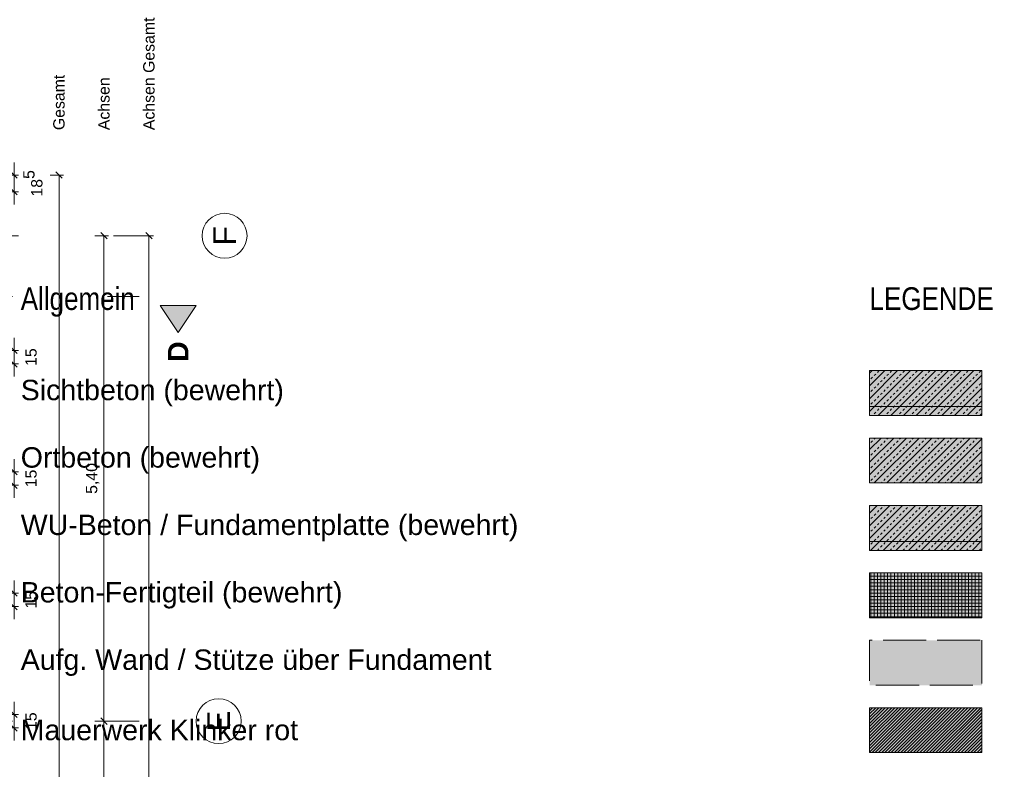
# Model space of a CAD drawing. Header units: metres. Extents: x -167 to 152, y -127 to 99.
# Tile 204 of 225: x 2 to 13, y -6 to 2. Entities that reach past the tile are written whole.
import ezdxf

# ---------------------------------------------------------------- set-up
doc = ezdxf.new("R2010")
doc.units = ezdxf.units.M
doc.header["$PDMODE"] = 1
doc.header["$PDSIZE"] = -2
doc.linetypes.add('ACAD_ISO02W101', pattern=[0.6, 0.48, -0.12])
doc.linetypes.add('Achsen 01', pattern=[5.291531, 3.175, -1.058062, 0.352704, -0.705764])
doc.layers.get('0').update_dxf_attribs({"lineweight": 25})
for name, color, linetype, lineweight in [('013_Beton und Stahlbetonarbeiten-320 Fundamente Aufg. Wände', 7, 'ACAD_ISO02W101', 9), ('_GRU (2D)', 7, 'Continuous', 9), ('_Legende (2D)', 7, 'Continuous', 9), ('_OG 1 (2D)', 7, 'Continuous', 9), ('AV1-Schnitt Achsen', 7, 'Achsen 01', 18), ('Bemaßung-Bemaßung', 7, 'Continuous', 9), ('Keine', 7, 'Continuous', 9)]:
    doc.layers.add(name, color=color, linetype=linetype, lineweight=lineweight)
doc.layers.add('AV1-Achsen', color=1, linetype='Achsen 01', lineweight=18, true_color=0xff0000)
doc.layers.get('0').freeze()
doc.styles.add('Arial', font='arial.ttf')
doc.styles.add('Arial (bold)', font='arialbd.ttf')
doc.styles.add('Arial Narrow', font='ARIALN.TTF')
doc.dimstyles.new('COE 50', dxfattribs={"dimtxt": 126.090495, "dimasz": 0.001414, "dimexe": 0.001, "dimexo": 0.01, "dimgap": 0.001, "dimtad": 1, "dimdec": 3, "dimtxsty": 'Arial', "dimblk": 'VW_SLASH-4', "dimblk1": 'VW_SLASH-4', "dimblk2": 'VW_SLASH-4', "dimcen": 0, "dimadec": 3, "dimazin": 0, "dimtfac": 0.8, "dimtdec": 3, "dimtix": 1, "dimtmove": 0, "dimatfit": 0, "dimldrblk": 'VW_SLASH-3', "dimfxl": 0.002, "dimfxlon": 1, "dimfrac": 2, "dimtolj": 1, "dimarcsym": 0})
pattern_1 = [(45, (0, 0), (0.0707107, -0.0707107), [0.025, -0.025])]
pattern_2 = [(-135, (0.03106, -0.03313), (0.0707107, -0.0707107), [])]

# ---------------------------------------------------------------- blocks, each defined once
blk = doc.blocks.new('VW_SLASH-4')
at = {"color": 0, "linetype": 'ByBlock', "lineweight": -2, "transparency": 16777216}
blk.add_line((0, 0), (-1, 0), dxfattribs=at)
at = {"color": 0, "linetype": 'Continuous', "lineweight": 15, "transparency": 16777216, "flags": 128}
blk.add_lwpolyline([(0.5, 0.5), (-0.5, -0.5)], dxfattribs=at)
blk = doc.blocks.new('*D410')
at = {"layer": 'Bemaßung-Bemaßung', "color": 0, "lineweight": -2}
for p, q in [((3.575, 0), (3.725, 0)), ((3.675, -0.071), (3.675, -21.529)), ((3.575, -21.6), (3.725, -21.6))]:
    blk.add_line(p, q, dxfattribs=at)
at = {"layer": 'Defpoints', "color": 0}
for p in [(0, 0), (0, -21.6), (3.675, -21.6)]:
    blk.add_point(p, dxfattribs=at)
at = {"layer": 'Bemaßung-Bemaßung', "color": 0, "lineweight": -2, "xscale": 0.070693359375, "yscale": 0.070693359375, "zscale": 0.070693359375}
for p, rotation in [((3.675, 0), 90.00000000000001), ((3.675, -21.6), 270)]:
    blk.add_blockref('VW_SLASH-4', p, dxfattribs=dict(at, rotation=rotation))
at = {"layer": 'Bemaßung-Bemaßung', "color": 0, "insert": (3.534, -10.8), "char_height": 0.1513, "attachment_point": 5, "rotation": 90, "style": 'Arial'}
blk.add_mtext('\\A1;21,60', dxfattribs=at)
blk = doc.blocks.new('VW_SLASH-3')
at = {"color": 0, "linetype": 'ByBlock', "lineweight": -2, "transparency": 16777216}
blk.add_line((0, 0), (-1, 0), dxfattribs=at)
at = {"color": 0, "linetype": 'Continuous', "lineweight": 15, "transparency": 16777216, "flags": 128}
blk.add_lwpolyline([(0.5, 0.5), (-0.5, -0.5)], dxfattribs=at)
blk = doc.blocks.new('*D411')
at = {"layer": 'Bemaßung-Bemaßung', "color": 0, "lineweight": -2}
for p, q in [((3.075, 0), (3.225, 0)), ((3.175, -5.329), (3.175, -0.071)), ((3.075, -5.4), (3.225, -5.4))]:
    blk.add_line(p, q, dxfattribs=at)
at = {"layer": 'Defpoints', "color": 0}
for p in [(0, 0), (3.175, 0), (0, -5.4)]:
    blk.add_point(p, dxfattribs=at)
at = {"layer": 'Bemaßung-Bemaßung', "color": 0, "lineweight": -2, "xscale": 0.070693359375, "yscale": 0.070693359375, "zscale": 0.070693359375}
for p, rotation in [((3.175, 0), 89.99999999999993), ((3.175, -5.4), 269.9999999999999)]:
    blk.add_blockref('VW_SLASH-4', p, dxfattribs=dict(at, rotation=rotation))
at = {"layer": 'Bemaßung-Bemaßung', "color": 0, "insert": (3.049, -2.7), "char_height": 0.1261, "attachment_point": 5, "rotation": 90, "style": 'Arial'}
blk.add_mtext('\\A1;5,40', dxfattribs=at)
blk = doc.blocks.new('*D412')
at = {"layer": 'Bemaßung-Bemaßung', "color": 0, "lineweight": -2}
for p, q in [((3.075, -5.4), (3.225, -5.4)), ((3.175, -8.029), (3.175, -5.471)), ((3.075, -8.1), (3.225, -8.1))]:
    blk.add_line(p, q, dxfattribs=at)
at = {"layer": 'Defpoints', "color": 0}
for p in [(0, -5.4), (3.175, -5.4), (0, -8.1)]:
    blk.add_point(p, dxfattribs=at)
at = {"layer": 'Bemaßung-Bemaßung', "color": 0, "lineweight": -2, "xscale": 0.070693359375, "yscale": 0.070693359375, "zscale": 0.070693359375}
for p, rotation in [((3.175, -5.4), 90), ((3.175, -8.1), 270)]:
    blk.add_blockref('VW_SLASH-4', p, dxfattribs=dict(at, rotation=rotation))
at = {"layer": 'Bemaßung-Bemaßung', "color": 0, "insert": (3.049, -6.75), "char_height": 0.1261, "attachment_point": 5, "rotation": 90, "style": 'Arial'}
blk.add_mtext('\\A1;2,70', dxfattribs=at)
blk = doc.blocks.new('*D431')
at = {"layer": 'Bemaßung-Bemaßung', "color": 0, "lineweight": -2}
for p, q in [((2.575, 0.675), (2.725, 0.675)), ((2.675, 0.604), (2.675, -22.204)), ((2.575, -22.275), (2.725, -22.275))]:
    blk.add_line(p, q, dxfattribs=at)
at = {"layer": 'Defpoints', "color": 0}
for p in [(0.075, 0.675), (0.075, -22.275), (2.675, -22.275)]:
    blk.add_point(p, dxfattribs=at)
at = {"layer": 'Bemaßung-Bemaßung', "color": 0, "lineweight": -2, "xscale": 0.070693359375, "yscale": 0.070693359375, "zscale": 0.070693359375}
for p, rotation in [((2.675, 0.675), 90.00000000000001), ((2.675, -22.275), 270)]:
    blk.add_blockref('VW_SLASH-4', p, dxfattribs=dict(at, rotation=rotation))
at = {"layer": 'Bemaßung-Bemaßung', "color": 0, "insert": (2.549, -10.8), "char_height": 0.1261, "attachment_point": 5, "rotation": 90, "style": 'Arial'}
blk.add_mtext('\\A1;22,95', dxfattribs=at)
blk = doc.blocks.new('*D497')
at = {"layer": 'Bemaßung-Bemaßung', "color": 0, "linetype": 'Continuous', "lineweight": -2}
for p, q in [((2.175, 0.746), (2.175, 0.816)), ((2.075, 0.675), (2.225, 0.675)), ((2.175, 0.49), (2.175, 0.675)), ((2.075, 0.49), (2.225, 0.49)), ((2.175, 0.419), (2.175, 0.349))]:
    blk.add_line(p, q, dxfattribs=at)
at = {"layer": 'Defpoints', "color": 0}
for p in [(0.075, 0.675), (2.175, 0.675), (0.075, 0.49)]:
    blk.add_point(p, dxfattribs=at)
at = {"layer": 'Bemaßung-Bemaßung', "color": 0, "lineweight": -2, "xscale": 0.070693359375, "yscale": 0.070693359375, "zscale": 0.070693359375}
for p, rotation in [((2.175, 0.675), 270), ((2.175, 0.49), 90)]:
    blk.add_blockref('VW_SLASH-4', p, dxfattribs=dict(at, rotation=rotation))
at = {"layer": 'Bemaßung-Bemaßung', "color": 0, "insert": (2.385, 0.583), "char_height": 0.12609, "attachment_point": 5, "rotation": 90, "style": 'Arial'}
blk.add_mtext('\\A1;18\\S5^ ;', dxfattribs=at)
blk = doc.blocks.new('*D501')
at = {"layer": 'Bemaßung-Bemaßung', "color": 0, "linetype": 'Continuous', "lineweight": -2}
for p, q in [((2.175, -1.204), (2.175, -1.134)), ((2.075, -1.275), (2.225, -1.275)), ((2.175, -1.425), (2.175, -1.275)), ((2.075, -1.425), (2.225, -1.425)), ((2.175, -1.496), (2.175, -1.566))]:
    blk.add_line(p, q, dxfattribs=at)
at = {"layer": 'Defpoints', "color": 0}
for p in [(0.675, -1.275), (2.175, -1.275), (0.675, -1.425)]:
    blk.add_point(p, dxfattribs=at)
at = {"layer": 'Bemaßung-Bemaßung', "color": 0, "lineweight": -2, "xscale": 0.070693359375, "yscale": 0.070693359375, "zscale": 0.070693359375}
for p, rotation in [((2.175, -1.275), 270), ((2.175, -1.425), 90)]:
    blk.add_blockref('VW_SLASH-4', p, dxfattribs=dict(at, rotation=rotation))
at = {"layer": 'Bemaßung-Bemaßung', "color": 0, "insert": (2.364, -1.35), "char_height": 0.1261, "attachment_point": 5, "rotation": 90, "style": 'Arial'}
blk.add_mtext('\\A1;15', dxfattribs=at)
blk = doc.blocks.new('*D503')
at = {"layer": 'Bemaßung-Bemaßung', "color": 0, "linetype": 'Continuous', "lineweight": -2}
for p, q in [((2.175, -2.554), (2.175, -2.484)), ((2.075, -2.625), (2.225, -2.625)), ((2.175, -2.775), (2.175, -2.625)), ((2.075, -2.775), (2.225, -2.775)), ((2.175, -2.846), (2.175, -2.916))]:
    blk.add_line(p, q, dxfattribs=at)
at = {"layer": 'Defpoints', "color": 0}
for p in [(0.675, -2.625), (2.175, -2.625), (0.675, -2.775)]:
    blk.add_point(p, dxfattribs=at)
at = {"layer": 'Bemaßung-Bemaßung', "color": 0, "lineweight": -2, "xscale": 0.070693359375, "yscale": 0.070693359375, "zscale": 0.070693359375}
for p, rotation in [((2.175, -2.625), 270), ((2.175, -2.775), 90)]:
    blk.add_blockref('VW_SLASH-4', p, dxfattribs=dict(at, rotation=rotation))
at = {"layer": 'Bemaßung-Bemaßung', "color": 0, "insert": (2.364, -2.7), "char_height": 0.1261, "attachment_point": 5, "rotation": 90, "style": 'Arial'}
blk.add_mtext('\\A1;15', dxfattribs=at)
blk = doc.blocks.new('*D505')
at = {"layer": 'Bemaßung-Bemaßung', "color": 0, "linetype": 'Continuous', "lineweight": -2}
for p, q in [((2.175, -3.904), (2.175, -3.834)), ((2.075, -3.975), (2.225, -3.975)), ((2.175, -4.125), (2.175, -3.975)), ((2.075, -4.125), (2.225, -4.125)), ((2.175, -4.196), (2.175, -4.266))]:
    blk.add_line(p, q, dxfattribs=at)
at = {"layer": 'Defpoints', "color": 0}
for p in [(0.675, -3.975), (2.175, -3.975), (0.675, -4.125)]:
    blk.add_point(p, dxfattribs=at)
at = {"layer": 'Bemaßung-Bemaßung', "color": 0, "lineweight": -2, "xscale": 0.070693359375, "yscale": 0.070693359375, "zscale": 0.070693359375}
for p, rotation in [((2.175, -3.975), 270), ((2.175, -4.125), 90)]:
    blk.add_blockref('VW_SLASH-4', p, dxfattribs=dict(at, rotation=rotation))
at = {"layer": 'Bemaßung-Bemaßung', "color": 0, "insert": (2.364, -4.05), "char_height": 0.1261, "attachment_point": 5, "rotation": 90, "style": 'Arial'}
blk.add_mtext('\\A1;15', dxfattribs=at)
blk = doc.blocks.new('*D507')
at = {"layer": 'Bemaßung-Bemaßung', "color": 0, "linetype": 'Continuous', "lineweight": -2}
for p, q in [((2.175, -5.254), (2.175, -5.184)), ((2.075, -5.325), (2.225, -5.325)), ((2.175, -5.475), (2.175, -5.325)), ((2.075, -5.475), (2.225, -5.475)), ((2.175, -5.546), (2.175, -5.616))]:
    blk.add_line(p, q, dxfattribs=at)
at = {"layer": 'Defpoints', "color": 0}
for p in [(0.675, -5.325), (2.175, -5.325), (0.675, -5.475)]:
    blk.add_point(p, dxfattribs=at)
at = {"layer": 'Bemaßung-Bemaßung', "color": 0, "lineweight": -2, "xscale": 0.070693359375, "yscale": 0.070693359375, "zscale": 0.070693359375}
for p, rotation in [((2.175, -5.325), 270), ((2.175, -5.475), 90)]:
    blk.add_blockref('VW_SLASH-4', p, dxfattribs=dict(at, rotation=rotation))
at = {"layer": 'Bemaßung-Bemaßung', "color": 0, "insert": (2.364, -5.4), "char_height": 0.1261, "attachment_point": 5, "rotation": 90, "style": 'Arial'}
blk.add_mtext('\\A1;15', dxfattribs=at)
blk = doc.blocks.new('Legende (2D)')
at = {"layer": '013_Beton und Stahlbetonarbeiten-320 Fundamente Aufg. Wände', "linetype": 'Continuous', "lineweight": 0, "transparency": 33554470}
blk.add_hatch(color=96, dxfattribs=at).paths.add_polyline_path([(12.9367, -4.5), (12.9367, -5), (11.6867, -5), (11.6867, -4.5)])
at = {"layer": 'Keine', "linetype": 'Continuous', "lineweight": 0, "true_color": 0xc0c0c0, "transparency": 33554687}
for points in [[(11.6867, -1.5), (12.9367, -1.5), (12.9367, -2), (11.6867, -2)], [(11.6867, -2.25), (12.9367, -2.25), (12.9367, -2.75), (11.6867, -2.75)], [(11.6867, -3), (12.9367, -3), (12.9367, -3.5), (11.6867, -3.5)]]:
    blk.add_hatch(color=9, dxfattribs=at).paths.add_polyline_path(points)
at = {"layer": 'Keine', "linetype": 'Continuous', "lineweight": 13, "transparency": 33554687}
h = blk.add_hatch(dxfattribs=at)
h.set_pattern_fill('Stahlbeton', color=251, style=0, pattern_type=2)
h.set_pattern_definition(pattern_1)
h.paths.add_polyline_path([(11.6867, -1.5), (12.9367, -1.5), (12.9367, -2), (11.6867, -2)])
h = blk.add_hatch(dxfattribs=at)
h.set_pattern_fill('Stahlbeton-1', color=251, style=0, pattern_type=2)
h.set_pattern_definition(pattern_2)
h.paths.add_polyline_path([(11.6867, -1.5), (12.9367, -1.5), (12.9367, -2), (11.6867, -2)])
at = {"layer": 'Keine', "linetype": 'Continuous', "lineweight": 0, "transparency": 33554559}
blk.add_hatch(color=30, dxfattribs=at).paths.add_polyline_path([(11.6867, -1.9), (12.9367, -1.9), (12.9367, -2), (11.6867, -2)])
at = {"layer": 'Keine', "linetype": 'Continuous', "lineweight": 13, "transparency": 33554687}
h = blk.add_hatch(dxfattribs=at)
h.set_pattern_fill('Stahlbeton', color=251, style=0, pattern_type=2)
h.set_pattern_definition(pattern_1)
h.paths.add_polyline_path([(11.6867, -2.25), (12.9367, -2.25), (12.9367, -2.75), (11.6867, -2.75)])
h = blk.add_hatch(dxfattribs=at)
h.set_pattern_fill('Stahlbeton-1', color=251, style=0, pattern_type=2)
h.set_pattern_definition(pattern_2)
h.paths.add_polyline_path([(11.6867, -2.25), (12.9367, -2.25), (12.9367, -2.75), (11.6867, -2.75)])
h = blk.add_hatch(dxfattribs=at)
h.set_pattern_fill('Stahlbeton', color=251, style=0, pattern_type=2)
h.set_pattern_definition(pattern_1)
h.paths.add_polyline_path([(11.6867, -3), (12.9367, -3), (12.9367, -3.5), (11.6867, -3.5)])
h = blk.add_hatch(dxfattribs=at)
h.set_pattern_fill('Stahlbeton-1', color=251, style=0, pattern_type=2)
h.set_pattern_definition(pattern_2)
h.paths.add_polyline_path([(11.6867, -3), (12.9367, -3), (12.9367, -3.5), (11.6867, -3.5)])
at = {"layer": 'Keine', "linetype": 'Continuous', "lineweight": 0, "true_color": 0x0000ff, "transparency": 33554495}
blk.add_hatch(color=5, dxfattribs=at).paths.add_polyline_path([(11.6867, -3.4), (12.9367, -3.4), (12.9367, -3.5), (11.6867, -3.5)])
at = {"layer": 'Keine', "linetype": 'Continuous', "lineweight": 0, "transparency": 33554687}
blk.add_hatch(color=9, dxfattribs=at).paths.add_polyline_path([(11.6867, -3.75), (12.9367, -3.75), (12.9367, -4.25), (11.6867, -4.25)])
at = {"layer": 'Keine', "linetype": 'Continuous', "lineweight": 9, "transparency": 33554687}
h = blk.add_hatch(dxfattribs=at)
h.set_pattern_fill('Stahlbetonfertigteil', color=8, style=0, pattern_type=2)
h.set_pattern_definition([(-90, (0, 0), (0.0375, 0), [])])
h.paths.add_polyline_path([(11.6867, -3.75), (12.9367, -3.75), (12.9367, -4.25), (11.6867, -4.25)])
at = {"layer": 'Keine', "linetype": 'Continuous', "lineweight": 13, "transparency": 33554687}
h = blk.add_hatch(dxfattribs=at)
h.set_pattern_fill('Stahlbetonfertigteil-1', color=8, style=0, pattern_type=2)
h.set_pattern_definition([(0, (0, 0), (2e-18, -0.0375), [])])
h.paths.add_polyline_path([(11.6867, -3.75), (12.9367, -3.75), (12.9367, -4.25), (11.6867, -4.25)])
at = {"layer": 'Keine', "linetype": 'Continuous', "lineweight": 0, "true_color": 0xd19783, "transparency": 33554687}
blk.add_hatch(color=33, dxfattribs=at).paths.add_polyline_path([(11.6867, -5.75), (11.6867, -5.25), (12.9367, -5.25), (12.9367, -5.75)])
at = {"layer": 'Keine', "linetype": 'Continuous', "lineweight": 9, "transparency": 33554687}
h = blk.add_hatch(dxfattribs=at)
h.set_pattern_fill('Mauerwerk Münster', color=8, style=0, pattern_type=2)
h.set_pattern_definition([(45, (0, 0), (0.01767767, -0.01767767), [])])
h.paths.add_polyline_path([(11.6867, -5.75), (11.6867, -5.25), (12.9367, -5.25), (12.9367, -5.75)])
at = {"layer": '013_Beton und Stahlbetonarbeiten-320 Fundamente Aufg. Wände', "flags": 128}
blk.add_lwpolyline([(12.9367, -4.5), (12.9367, -5), (11.6867, -5), (11.6867, -4.5)], close=True, dxfattribs=at)
at = {"layer": 'Keine', "color": 7, "linetype": 'Continuous', "lineweight": 9, "transparency": 33554687, "flags": 128}
for points in [[(11.6867, -1.5), (12.9367, -1.5), (12.9367, -2), (11.6867, -2)], [(11.6867, -2.25), (12.9367, -2.25), (12.9367, -2.75), (11.6867, -2.75)], [(11.6867, -3), (12.9367, -3), (12.9367, -3.5), (11.6867, -3.5)], [(11.6867, -3.75), (12.9367, -3.75), (12.9367, -4.25), (11.6867, -4.25)], [(11.6867, -5.75), (11.6867, -5.25), (12.9367, -5.25), (12.9367, -5.75)]]:
    blk.add_lwpolyline(points, close=True, dxfattribs=at)
at = {"layer": 'Keine', "color": 253, "linetype": 'Continuous', "lineweight": 9, "transparency": 33554559, "flags": 128}
blk.add_lwpolyline([(11.6867, -1.9), (12.9367, -1.9), (12.9367, -2), (11.6867, -2)], close=True, dxfattribs=at)
at = {"layer": 'Keine', "color": 7, "linetype": 'Continuous', "lineweight": 9, "transparency": 33554495, "flags": 128}
blk.add_lwpolyline([(11.6867, -3.4), (12.9367, -3.4), (12.9367, -3.5), (11.6867, -3.5)], close=True, dxfattribs=at)
at = {"layer": 'Keine', "color": 253, "transparency": 33554687, "insert": (2.2496, -0.5731), "char_height": 0.25218, "attachment_point": 1, "line_spacing_factor": 0.966594, "style": 'Arial Narrow'}
blk.add_mtext('Allgemein', dxfattribs=at)
at = {"layer": 'Keine', "color": 7, "transparency": 33554687}
for s, insert, char_height, attachment_point, line_spacing_factor, style in [('LEGENDE', (11.6867, -0.5731), 0.25218, 1, 0.966594, 'Arial Narrow'), ('Sichtbeton (bewehrt)', (2.2496, -1.75), 0.226963, 4, 0.969122, 'Arial'), ('Ortbeton (bewehrt)', (2.2496, -2.5), 0.226963, 4, 0.969122, 'Arial'), ('WU-Beton / Fundamentplatte (bewehrt)', (2.2496, -3.25), 0.226963, 4, 0.969122, 'Arial'), ('Beton-Fertigteil (bewehrt)', (2.2496, -4), 0.226963, 4, 0.969122, 'Arial'), ('Aufg. Wand / Stütze über Fundament', (2.2496, -4.75), 0.226963, 4, 0.969122, 'Arial'), ('Mauerwerk Klinker rot', (2.2496, -5.5), 0.226963, 4, 0.969122, 'Arial')]:
    blk.add_mtext(s, dxfattribs=dict(at, insert=insert, char_height=char_height, attachment_point=attachment_point, line_spacing_factor=line_spacing_factor, style=style))
blk = doc.blocks.new('Group-752')
at = {"layer": 'AV1-Achsen'}
blk.add_line((-43.284, 0), (4.266, 0), dxfattribs=at)
at = {"layer": 'AV1-Achsen', "linetype": 'Continuous'}
blk.add_circle((4.516, 0), 0.25, dxfattribs=at)
at = {"layer": 'AV1-Achsen', "insert": (4.516, 0), "char_height": 0.252, "attachment_point": 5, "rotation": 90, "line_spacing_factor": 0.969122, "style": 'Arial'}
blk.add_mtext('F', dxfattribs=at)
blk = doc.blocks.new('Group-756')
at = {"layer": 'AV1-Achsen'}
blk.add_line((-43.35, -5.4), (4.2, -5.4), dxfattribs=at)
at = {"layer": 'AV1-Achsen', "linetype": 'Continuous'}
blk.add_circle((4.45, -5.4), 0.25, dxfattribs=at)
at = {"layer": 'AV1-Achsen', "insert": (4.45, -5.4), "char_height": 0.252, "attachment_point": 5, "rotation": 90, "line_spacing_factor": 0.969122, "style": 'Arial'}
blk.add_mtext('E', dxfattribs=at)
blk = doc.blocks.new('Group-759')
at = {"layer": 'AV1-Schnitt Achsen', "linetype": 'Continuous', "lineweight": 0}
blk.add_hatch(color=7, dxfattribs=at).paths.add_polyline_path([(3.8, -0.775), (4.2, -0.775), (4, -1.075)])
at = {"layer": 'AV1-Schnitt Achsen'}
blk.add_line((-43.35, -0.675), (4.2, -0.675), dxfattribs=at)
at = {"layer": 'AV1-Schnitt Achsen', "linetype": 'Continuous', "flags": 128}
blk.add_lwpolyline([(3.8, -0.775), (4.2, -0.775), (4, -1.075)], close=True, dxfattribs=at)
at = {"layer": 'AV1-Schnitt Achsen', "insert": (4, -1.175), "char_height": 0.227, "attachment_point": 6, "rotation": 90, "line_spacing_factor": 0.969122, "style": 'Arial (bold)'}
blk.add_mtext('D', dxfattribs=at)
blk = doc.blocks.new('GRU (2D)')
at = {"layer": 'AV1-Achsen', "color": 7}
for name in ['Group-752', 'Group-756']:
    blk.add_blockref(name, (0, 0), dxfattribs=at)
at = {"layer": 'AV1-Schnitt Achsen', "color": 7}
blk.add_blockref('Group-759', (0, 0), dxfattribs=at)
blk = doc.blocks.new('OG 1 (2D)')
at = {"layer": 'Bemaßung-Bemaßung', "color": 1, "char_height": 0.12609, "attachment_point": 4, "rotation": 90, "line_spacing_factor": 0.969122, "style": 'Arial'}
for s, insert in [('Achsen Gesamt', (3.675, 1.175)), ('Achsen', (3.175, 1.175))]:
    blk.add_mtext(s, dxfattribs=dict(at, insert=insert))
at = {"layer": 'Bemaßung-Bemaßung', "insert": (2.675, 1.175), "char_height": 0.12609, "attachment_point": 4, "rotation": 90, "line_spacing_factor": 0.969122, "style": 'Arial'}
blk.add_mtext('Gesamt', dxfattribs=at)
at = {"layer": 'Bemaßung-Bemaßung', "linetype": 'Continuous'}
for base, p1, p2, text, picture, middle in [((2.175, 0.675), (0.075, 0.49), (0.075, 0.675), '18\\S5^ ;', '*D497', (2.3854, 0.5825)), ((2.175, -1.275), (0.675, -1.425), (0.675, -1.275), '15', '*D501', (2.3644, -1.35)), ((2.175, -2.625), (0.675, -2.775), (0.675, -2.625), '15', '*D503', (2.3644, -2.7)), ((2.175, -3.975), (0.675, -4.125), (0.675, -3.975), '15', '*D505', (2.3644, -4.05)), ((2.175, -5.325), (0.675, -5.475), (0.675, -5.325), '15', '*D507', (2.3644, -5.4))]:
    dim = blk.add_linear_dim(base=base, p1=p1, p2=p2, angle=270, text=text, dimstyle='COE 50', override={"dimtxt": 0.12609, "dimasz": 0.070693, "dimexe": 0.05, "dimgap": 0.05, "dimpost": '<>', "dimtxsty": 'Arial', "dimtix": 0, "dimtmove": 2, "dimfxl": 0.1}, dxfattribs=at)
    dim.commit()
    dim.dimension.update_dxf_attribs({"geometry": picture, "text_midpoint": middle})
at = {"layer": 'Bemaßung-Bemaßung'}
dim = blk.add_linear_dim(base=(2.675, -22.275), p1=(0.075, 0.675), p2=(0.075, -22.275), angle=270, text='22,95', dimstyle='COE 50', override={"dimtxt": 0.12609, "dimasz": 0.070693, "dimexe": 0.05, "dimgap": 0.05, "dimpost": '<>', "dimtxsty": 'Arial', "dimtmove": 2, "dimfxl": 0.1}, dxfattribs=at)
dim.commit()
dim.dimension.update_dxf_attribs({"geometry": '*D431', "text_midpoint": (2.5492, -10.8)})
at = {"layer": 'Bemaßung-Bemaßung', "color": 1}
dim = blk.add_linear_dim(base=(3.675, -21.6), p1=(0, 0), p2=(0, -21.6), angle=270, text='21,60', dimstyle='COE 50', override={"dimtxt": 0.151309, "dimasz": 0.070693, "dimexe": 0.05, "dimgap": 0.05, "dimpost": '<>', "dimtxsty": 'Arial', "dimtmove": 2, "dimfxl": 0.1}, dxfattribs=at)
dim.commit()
dim.dimension.update_dxf_attribs({"geometry": '*D410', "text_midpoint": (3.5341, -10.8)})
for p1, p2, text, picture, middle in [((0, -5.4), (0, 0), '5,40', '*D411', (3.0492, -2.7)), ((0, -8.1), (0, -5.4), '2,70', '*D412', (3.0492, -6.75))]:
    dim = blk.add_aligned_dim(p1=p1, p2=p2, distance=-3.175, text=text, dimstyle='COE 50', override={"dimtxt": 0.12609, "dimasz": 0.070693, "dimexe": 0.05, "dimgap": 0.05, "dimpost": '<>', "dimtxsty": 'Arial', "dimtmove": 2, "dimfxl": 0.1}, dxfattribs=at)
    dim.commit()
    dim.dimension.update_dxf_attribs({"geometry": picture, "text_midpoint": middle})

msp = doc.modelspace()

# ---------------------------------------------------------------- block references
at = {"layer": '_OG 1 (2D)'}
msp.add_blockref('OG 1 (2D)', (0, 0), dxfattribs=at)

# ---------------------------------------------------------------- next in the draw order: block references
at = {"layer": '_Legende (2D)'}
msp.add_blockref('Legende (2D)', (0, 0), dxfattribs=at)

# ---------------------------------------------------------------- next in the draw order: block references
at = {"layer": '_GRU (2D)'}
msp.add_blockref('GRU (2D)', (0, 0), dxfattribs=at)

doc.saveas('drawing.dxf')
